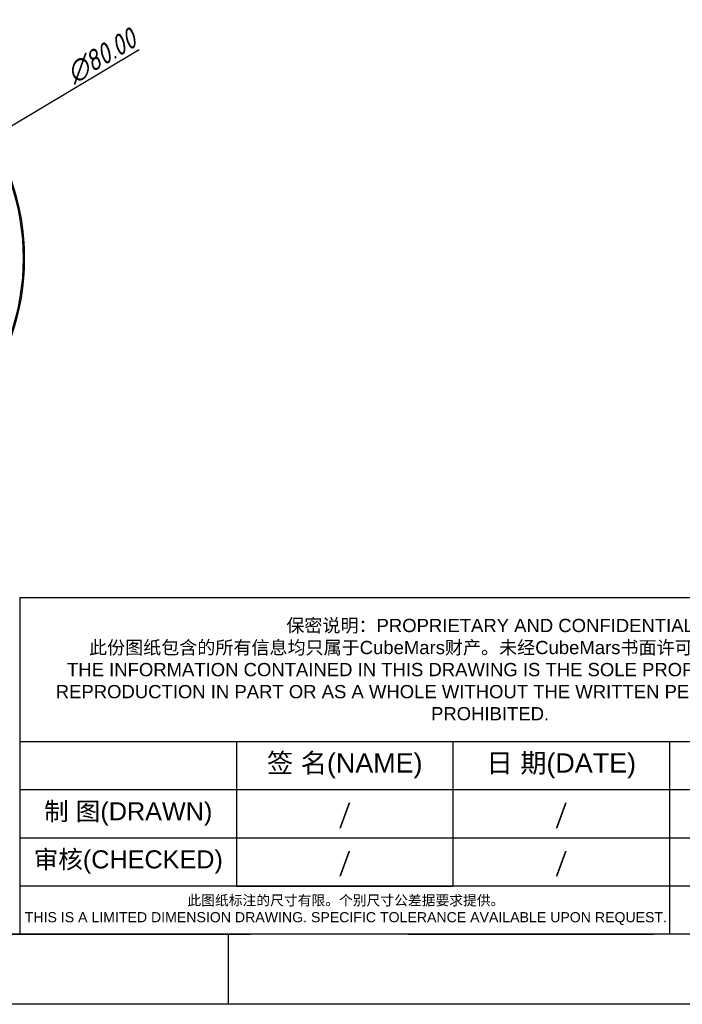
# Model space of a CAD drawing. Header units: inches. Extents: x 191 to 637, y -56 to 259.
# Tile 2 of 4: x 378 to 492, y -56 to 112. Entities that reach past the tile are written whole.
import ezdxf
from ezdxf.enums import TextEntityAlignment as Align

# ---------------------------------------------------------------- set-up
doc = ezdxf.new("R2010")
doc.units = ezdxf.units.IN
doc.linetypes.add('SLD-实线', pattern=[0])
doc.layers.add('尺寸', color=7, linetype='Continuous')
doc.styles.add('gb-s', font='gbeitc.shx', dxfattribs={"bigfont": 'gbcbig.shx'})
doc.styles.add('txt', font='txt.shx', dxfattribs={"bigfont": 'gbcbig.shx'})
doc.styles.add('宋体', font='txt')
doc.dimstyles.new('gb', dxfattribs={"dimtxt": 3.5, "dimasz": 3, "dimexe": 2.25, "dimexo": 2, "dimtad": 1, "dimzin": 0, "dimdsep": 46, "dimtxsty": 'gb-s', "dimcen": 2.5, "dimazin": 0, "dimtfac": 1, "dimtmove": 0, "dimatfit": 3, "dimfxl": 1, "dimtzin": 0, "dimarcsym": 0})

# ---------------------------------------------------------------- blocks, each defined once
blk = doc.blocks.new('工程图外发客户模板')
at = {"lineweight": -3}
for p, q in [((1973.039, 1514.435), (1973.039, 1486.44)), ((2092.843, 1502.435), (1973.039, 1502.435)), ((1991.039, 1502.435), (1991.039, 1490.435)), ((2009.039, 1502.435), (2009.039, 1490.435)), ((2027.039, 1502.435), (2027.039, 1486.44)), ((2092.779, 1498.435), (1973.039, 1498.435)), ((2092.779, 1494.435), (1973.039, 1494.435)), ((2092.779, 1490.435), (1973.039, 1490.435)), ((2092.779, 1486.44), (1887.932, 1486.44)), ((1990.355, 1486.44), (1990.355, 1480.608)), ((2098.611, 1480.608), (1882.1, 1480.608))]:
    blk.add_line(p, q, dxfattribs=at)
at = {"layer": '尺寸'}
for p, q in [((1973.039, 1514.435), (2092.779, 1514.435)), ((1991.039, 1498.435), (1991.039, 1494.435)), ((1991.039, 1494.435), (1991.039, 1490.435)), ((1991.039, 1490.435), (2009.039, 1490.435)), ((1963.017, 1486.44), (1977.597, 1486.44)), ((1977.597, 1486.44), (1992.177, 1486.44)), ((2005.299, 1486.44), (2025.711, 1486.44))]:
    blk.add_line(p, q, dxfattribs=at)
at = {"color": 0, "lineweight": 13, "attachment_point": 5, "style": '宋体'}
for s, insert, char_height, width in [('保密说明：{\\fArial|b0|i0|c134|p34;PROPRIETARY AND CONFIDENTIAL}\\P此份图纸包含的所有信息均只属于{\\fArial|b0|i0|c134|p34;CubeMars}财产。未经{\\fArial|b0|i0|c134|p34;CubeMars}书面许可，禁止部分或全部复制。{\\fArial|b0|i0|c134|p34;^JTHE INFORMATION CONTAINED IN THIS DRAWING IS THE SOLE PROPERTY OF CubeMars. ANY REPRODUCTION IN PART OR AS A WHOLE WITHOUT THE WRITTEN PERMISSION OF CubeMars IS PROHIBITED.}', (2012.122, 1508.435), 1.1, 73.83391), ('此图纸标注的尺寸有限。个别尺寸公差据要求提供。{\\fArial|b0|i0|c134|p34;\\PTHIS IS A LIMITED DIMENSION DRAWING. SPECIFIC TOLERANCE AVAILABLE UPON REQUEST.}', (2000.134, 1488.437), 0.84, 53.80971)]:
    blk.add_mtext(s, dxfattribs=dict(at, insert=insert, char_height=char_height, width=width))
at = {"lineweight": -3, "width": 18, "attachment_point": 5, "style": 'txt'}
for s, insert, char_height in [('{\\fSimSun|b0|i0|c134|p2;签\\fArial|b0|i0|c0|p34; \\fSimSun|b0|i0|c134|p2;名\\fArial|b0|i0|c0|p34;(NAME)}', (2000.039, 1500.435), 1.6), ('{\\fSimSun|b0|i0|c134|p2;\\C0;日\\fArial|b0|i0|c0|p34; \\fSimSun|b0|i0|c134|p2;期\\fArial|b0|i0|c0|p34;(DATE)}', (2018.039, 1500.435), 1.6), ('{\\fSimSun|b0|i0|c134|p2;\\C0;制\\fArial|b0|i0|c0|p34; \\fSimSun|b0|i0|c134|p2;图\\fArial|b0|i0|c0|p34;(DRAWN)}', (1982.039, 1496.436), 1.5), ('{\\fSimSun|b0|i0|c134|p2;\\C0;审核\\fArial|b0|i0|c0|p34;(CHECKED)}', (1982.039, 1492.435), 1.5)]:
    blk.add_mtext(s, dxfattribs=dict(at, insert=insert, char_height=char_height))
at = {"layer": '尺寸', "style": '宋体'}
for tag, p in [('BT', (2070.909, 1500.432)), ('ZTRY', (2000.039, 1496.435)), ('ZTRQ', (2018.039, 1496.435)), ('XH', (2070.909, 1496.432)), ('SHRY', (2000.039, 1492.435)), ('SHRQ', (2018.039, 1492.435)), ('BB', (2055.474, 1492.432)), ('BL', (2055.474, 1488.437))]:
    blk.add_attdef(tag, text='', height=2, dxfattribs=at).set_placement(p, align=Align.MIDDLE_CENTER)
blk = doc.blocks.new('*D22')
at = {"color": 0, "lineweight": -2}
for p, q in [((398.91, 107.16), (376.2, 93.57)), ((304.99, 50.93), (373.63, 92.03)), ((302.41, 49.39), (299.84, 47.85))]:
    blk.add_line(p, q, dxfattribs=at)
at = {"color": 0}
for points in [[(375.94, 94), (376.46, 93.14), (373.63, 92.03)], [(302.67, 48.96), (302.16, 49.82), (304.99, 50.93)]]:
    blk.add_solid(points, dxfattribs=at)
at = {"layer": 'Defpoints', "color": 0}
for p in [(373.63, 92.03), (304.99, 50.93)]:
    blk.add_point(p, dxfattribs=at)
at = {"color": 0, "insert": (392.43, 106.05), "char_height": 3.5, "attachment_point": 5, "rotation": 30.9104, "style": 'gb-s'}
blk.add_mtext('∅80.00', dxfattribs=at)

msp = doc.modelspace()

# ---------------------------------------------------------------- linework, layer by layer
at = {"color": 7, "linetype": 'SLD-实线', "lineweight": 25}
for radius, start, end in [(40, 320.5583, 39.4417), (39.8, 320.90961, 39.09039)]:
    msp.add_arc((339.307, 71.477), radius, start, end, dxfattribs=at)

# ---------------------------------------------------------------- block references
at = {"layer": '尺寸'}
ref = msp.add_blockref('工程图外发客户模板', (-3681.283, -3102.711), dxfattribs=dict(at, xscale=2.057633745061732, yscale=2.057633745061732, zscale=2.057633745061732))
ref.add_attrib('ZTRY', '/', dxfattribs={"height": 3.292, "style": '宋体'}).set_placement((434.064, -23.596), align=Align.MIDDLE_CENTER)
ref.add_attrib('ZTRQ', '/', dxfattribs={"height": 3.292, "style": '宋体'}).set_placement((471.102, -23.596), align=Align.MIDDLE_CENTER)
ref.add_attrib('SHRY', '/', dxfattribs={"height": 3.292, "style": '宋体'}).set_placement((434.064, -31.827), align=Align.MIDDLE_CENTER)
ref.add_attrib('SHRQ', '/', dxfattribs={"height": 3.292, "style": '宋体'}).set_placement((471.102, -31.827), align=Align.MIDDLE_CENTER)

# ---------------------------------------------------------------- dimensions: what is measured, and where the dimension line sits
dim = msp.add_diameter_dim_2p(p1=(304.988, 50.929), p2=(373.625, 92.025), dimstyle='gb')
dim.commit()
dim.dimension.update_dxf_attribs({"geometry": '*D22', "text_midpoint": (393.65, 104.014), "dimtype": 163})

doc.saveas('drawing.dxf')
